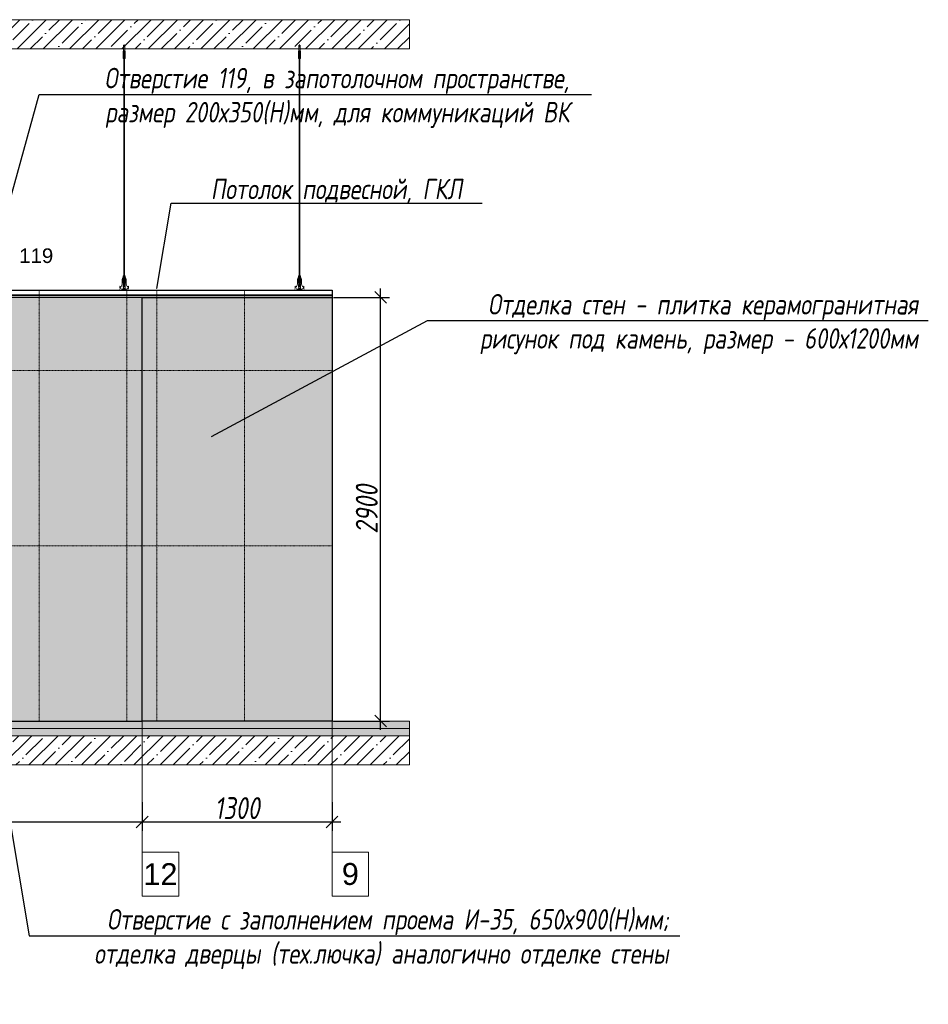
# Model space of a CAD drawing. Header units: millimetres. Extents: x -173851 to 481338, y -267897 to -21875.
# Tile 56 of 126: x 23714 to 29934, y -220031 to -213293. Entities that reach past the tile are written whole.
import ezdxf
from ezdxf import colors
from ezdxf.entities.mleader import LeaderData, LeaderLine
from ezdxf.math import Vec2, Vec3

# ---------------------------------------------------------------- set-up
doc = ezdxf.new("R2010")
doc.units = ezdxf.units.MM
doc.linetypes.add('DASHDOT', pattern=[25.4, 12.7, -6.35, 0, -6.35])
doc.layers.get('Defpoints').update_dxf_attribs({"color": 31})
for name, color, linetype, lineweight in [('3_RC_Ceiling', 253, 'Continuous', 5), ('A-DETL-GENF', 7, 'Continuous', 5), ('meb', 26, 'Continuous', 15)]:
    doc.layers.add(name, color=color, linetype=linetype, lineweight=lineweight)
doc.layers.add('dim_per', color=7, linetype='Continuous', lineweight=9, true_color=0x172e00)
doc.layers.add('dim_razv', color=7, linetype='DASHDOT', lineweight=9, true_color=0x0d1b0d)
doc.styles.add('fl_iso paper', font='isocpeur.ttf', dxfattribs={"width": 0.8, "oblique": 10})
doc.styles.get("Standard").update_dxf_attribs({"font": 'arial.ttf'})
doc.dimstyles.new('In tre 1_50', dxfattribs={"dimtxt": 150, "dimasz": 80, "dimexe": 60, "dimexo": 10, "dimgap": 20, "dimtad": 1, "dimdec": 0, "dimrnd": 5, "dimzin": 0, "dimdsep": 46, "dimtxsty": 'fl_iso paper', "dimblk": 'OBLIQUE', "dimcen": 0, "dimdle": 60, "dimadec": 0, "dimazin": 0, "dimtfac": 1, "dimtdec": 0, "dimtofl": 0, "dimtmove": 1, "dimatfit": 1, "dimfxl": 40, "dimtolj": 1, "dimtzin": 0, "dimarcsym": 1})

# ---------------------------------------------------------------- blocks, each defined once
blk = doc.blocks.new('*U537')
at = {"layer": '3_RC_Ceiling', "ltscale": 20}
for p, q in [((490274.8, -63934.6), (490274.8, -63994.5)), ((490279.8, -63929.6), (490279.8, -63948.8)), ((490284.8, -63934.6), (490284.8, -63994.5)), ((490272.3, -63986.9), (490277.8, -63986.9)), ((490284.8, -63972.7), (490274.8, -63972.7)), ((490284.8, -63994.5), (490274.8, -63994.5)), ((490277.8, -63973.9), (490277.8, -63994.5)), ((490277.8, -64022.1), (490277.8, -63981.4)), ((490281.8, -63973.9), (490281.8, -63994.5)), ((490281.8, -64022.1), (490281.8, -63981.4)), ((490281.8, -63986.9), (490287.3, -63986.9)), ((490272.3, -64015.4), (490277.8, -64015.4)), ((490277.9, -65491.9), (490277.8, -64028.4)), ((490281.8, -64015.4), (490287.3, -64015.4)), ((490281.9, -65491.9), (490281.8, -64028.4)), ((490277.9, -65511.1), (490277.9, -65482.6)), ((490281.9, -65511.1), (490281.9, -65482.6)), ((490272.4, -65524.1), (490277.9, -65524.1)), ((490272.4, -65552.6), (490277.9, -65552.6)), ((490277.9, -65559.3), (490277.9, -65518.6)), ((490281.9, -65559.4), (490281.9, -65518.6)), ((490281.9, -65524.1), (490287.4, -65524.1)), ((490281.9, -65552.6), (490287.4, -65552.6)), ((490285.6, -65568.8), (490274.1, -65568.8)), ((490274.1, -65586.8), (490274.1, -65597.8)), ((490274.1, -65597.8), (490274.1, -65604.3)), ((490276.5, -65574.8), (490276.5, -65571.4)), ((490277.9, -65570.9), (490277, -65570.9)), ((490277.9, -65575.3), (490277, -65575.3)), ((490277.4, -65574.8), (490277.3, -65570.9)), ((490277.9, -65574.8), (490277.4, -65574.8)), ((490277.9, -65582.5), (490277.9, -65566.3)), ((490281.9, -65582.5), (490281.9, -65566.3)), ((490282.8, -65570.9), (490281.9, -65570.9)), ((490282.4, -65574.8), (490281.9, -65574.8)), ((490282.8, -65575.3), (490281.9, -65575.3)), ((490282.4, -65574.8), (490282.4, -65570.9)), ((490283.3, -65574.8), (490283.3, -65571.4)), ((490285.6, -65586.8), (490285.6, -65597.8)), ((490285.6, -65597.8), (490285.6, -65604.3))]:
    blk.add_line(p, q, dxfattribs=at)
at = {"layer": '3_RC_Ceiling', "ltscale": 20, "elevation": -5.1}
blk.add_lwpolyline([(490272.3, -63976.2), (490272.3, -64026.9, 0.311691), (490287.3, -64026.9), (490287.3, -63976.2, 0.333333)], format="xyb", close=True, dxfattribs=at)
at = {"layer": '3_RC_Ceiling', "ltscale": 20}
for points in [[(490282, -63981.9, 0.15158), (490281.9, -63981.4, 0.106977), (490281.4, -63981, 0.07462), (490280.7, -63980.7, 0.061287), (490279.8, -63980.6, 0.061287), (490279, -63980.7, 0.07462), (490278.3, -63981, 0.106977), (490277.8, -63981.4, 0.15158), (490277.7, -63981.9, 0.156429), (490277.8, -63982.4, 0.106977)], [(490282, -63981.9, -0.164855), (490281.8, -63982.4, -0.106977)], [(490282, -64021.6, -0.15158), (490281.9, -64022.1, -0.106977), (490281.4, -64022.6, -0.07462), (490280.7, -64022.8, -0.061287), (490279.8, -64022.9, -0.061287), (490279, -64022.8, -0.07462), (490278.3, -64022.6, -0.106977), (490277.8, -64022.1, -0.15158), (490277.7, -64021.6, -0.156429), (490277.8, -64021.2, -0.106977)], [(490281.8, -64021.2, -0.164855), (490282, -64021.6, -0.15158)], [(490287.4, -65524.7, -0.160742), (490293.9, -65538), (490293.9, -65568.4, 0.196304), (490301, -65585.9, -0.186577), (490301.9, -65587.9, 0.403263), (490303.4, -65589.3), (490303.4, -65589.3, 0.315299), (490304.8, -65588.4), (490305, -65587.7, -0.253979), (490306.1, -65586.8, -0.113914), (490306.5, -65586.8, -0.349227), (490307.7, -65588.2), (490307.7, -65590.4, -0.065543), (490307.5, -65591.7), (490306.1, -65596.9, -0.339454), (490296.4, -65604.3), (490263.3, -65604.3, -0.339454), (490253.6, -65596.9), (490252.2, -65591.7, -0.065543), (490252, -65590.4), (490252, -65588.2, -0.349227), (490253.2, -65586.8, -0.113914), (490253.6, -65586.8, -0.253979), (490254.7, -65587.7), (490254.9, -65588.4, 0.315299), (490256.4, -65589.3), (490256.4, -65589.3, 0.403263), (490257.9, -65587.9, -0.186577), (490258.7, -65585.9, 0.196304), (490265.9, -65568.4), (490265.9, -65538, -0.160742), (490272.4, -65524.7)], [(490282, -65519.1, 0.15158), (490281.9, -65518.6, 0.106977), (490281.4, -65518.2, 0.07462), (490280.7, -65517.9, 0.061287), (490279.9, -65517.8, 0.061287), (490279, -65517.9, 0.07462), (490278.3, -65518.2, 0.106977), (490277.8, -65518.6, 0.15158), (490277.7, -65519.1, 0.156429), (490277.9, -65519.6, 0.106977)], [(490282, -65519.1, -0.164855), (490281.9, -65519.6, -0.106977)], [(490285.6, -65588.8), (490286.4, -65588.8, 0.414214), (490286.9, -65588.3), (490286.9, -65587.3, 0.414214), (490286.4, -65586.8), (490273.4, -65586.8, 0.414214), (490272.9, -65587.3), (490272.9, -65588.3, 0.414214), (490273.4, -65588.8), (490274.1, -65588.8)], [(490285.6, -65595.8), (490286.4, -65595.8, -0.414214), (490286.9, -65596.3), (490286.9, -65597.3, -0.414214), (490286.4, -65597.8), (490273.4, -65597.8, -0.414214), (490272.9, -65597.3), (490272.9, -65596.3, -0.414214), (490273.4, -65595.8), (490274.1, -65595.8)], [(490285.6, -65604.3), (490285.6, -65605.3, -0.414214), (490282.6, -65608.3), (490277.1, -65608.3, -0.414214), (490274.1, -65605.3), (490274.1, -65604.3)], [(490282, -65558.9, -0.15158), (490281.9, -65559.3, -0.106977), (490281.4, -65559.8, -0.07462), (490280.7, -65560.1, -0.061287), (490279.9, -65560.2, -0.061287), (490279, -65560.1, -0.07462), (490278.3, -65559.8, -0.106977), (490277.8, -65559.3, -0.15158), (490277.7, -65558.9, -0.156429), (490277.9, -65558.4, -0.106977)], [(490281.9, -65558.4, -0.164855), (490282, -65558.9, -0.15158)]]:
    blk.add_lwpolyline(points, format="xyb", dxfattribs=at)
blk.add_lwpolyline([(490272.4, -65513.4), (490272.4, -65564.2, 0.311691), (490287.4, -65564.2), (490287.4, -65513.4, 0.333333)], format="xyb", close=True, dxfattribs=at)
at = {"layer": '3_RC_Ceiling', "ltscale": 20, "const_width": 2.22}
blk.add_lwpolyline([(490307.6, -65584.7, -1), (490312.1, -65584.7), (490312.1, -65586.3, -0.267949), (490311.4, -65587.5, 0.57735), (490311.4, -65589.9, -0.267949), (490312.1, -65591.1), (490312.1, -65593.7, -0.267949), (490311.4, -65594.9, 0.57735), (490311.4, -65597.3, -0.267949), (490312.1, -65598.5), (490312.1, -65601.2, -0.267949), (490311.4, -65602.4, 0.57735), (490311.4, -65604.8, -0.267949), (490312.1, -65606), (490312.1, -65608.8, -0.414214), (490310.7, -65610.2), (490304.5, -65610.2, -0.247529), (490303.3, -65609.6, 0.247529), (490302.2, -65609), (490298.3, -65609, 0.247529), (490297.1, -65609.6, -0.247529), (490296, -65610.2), (490282.3, -65610.2, -0.267949), (490281.1, -65609.5, 0.57735), (490278.7, -65609.5, -0.267949), (490277.5, -65610.2), (490263.7, -65610.2, -0.247529), (490262.6, -65609.6, 0.247529), (490261.4, -65609), (490257.6, -65609, 0.247529), (490256.4, -65609.6, -0.247529), (490255.3, -65610.2), (490249, -65610.2, -0.414214), (490247.6, -65608.8), (490247.6, -65606, -0.267949), (490248.3, -65604.8, 0.57735), (490248.3, -65602.4, -0.267949), (490247.6, -65601.2), (490247.6, -65598.5, -0.267949), (490248.3, -65597.3, 0.57735), (490248.3, -65594.9, -0.267949), (490247.6, -65593.7), (490247.6, -65591.1, -0.267949), (490248.3, -65589.9, 0.57735), (490248.3, -65587.5, -0.267949), (490247.6, -65586.3), (490247.6, -65584.7, -1), (490252.1, -65584.7, -1)], format="xyb", dxfattribs=at)
at = {"layer": '3_RC_Ceiling', "ltscale": 20, "flags": 128}
blk.add_lwpolyline([(490285.6, -65586.8, -0.414214), (490286.1, -65586.3), (490286.6, -65586.3), (490286.6, -65573.3), (490286.1, -65573.3, -0.414214), (490285.6, -65572.8), (490285.6, -65567.9), (490274.1, -65567.9), (490274.1, -65572.8, -0.414214), (490273.6, -65573.3), (490273.1, -65573.3), (490273.1, -65586.3), (490273.6, -65586.3, -0.414214), (490274.1, -65586.8)], format="xyb", dxfattribs=at)
at = {"layer": '3_RC_Ceiling', "ltscale": 20}
for centre in [(490279.8, -63990.6), (490279.8, -64010.6), (490279.9, -65527.8), (490279.9, -65547.8)]:
    blk.add_circle(centre, 1.6, dxfattribs=at)
for centre, radius, start, end in [((490279.8, -64000.6), 2.8, 131.81165, 228.19115), ((490279.8, -64000.6), 2.8, 131.81165, 228.19115), ((490279.8, -64000.6), 2.8, 48.19102, 131.81165), ((490279.8, -64000.6), 2.8, 228.19115, 311.81178), ((490279.8, -64000.6), 2.8, 311.81178, 48.19102), ((490279.9, -65537.8), 2.8, 131.81165, 228.19115), ((490279.9, -65537.8), 2.8, 131.81165, 228.19115), ((490279.9, -65537.8), 2.8, 48.19102, 131.81165), ((490279.9, -65537.8), 2.8, 228.19115, 311.81178), ((490279.9, -65537.8), 2.8, 311.81178, 48.19102), ((490277, -65571.4), 0.5, 90.0014, 180.0014), ((490277, -65574.8), 0.5, 180.0014, 270.0014), ((490278.4, -65582.5), 0.531, 180.0014, 219.64067), ((490279.1, -65581.9), 1.44, 219.64067, 243.43635), ((490279.6, -65581), 2.48, 243.43635, 258.30048), ((490279.9, -65579.5), 3.99, 258.30048, 270.0014), ((490279.9, -65579.5), 3.99, 270.0014, 281.70232), ((490280.2, -65581), 2.48, 281.70232, 296.56645), ((490280.6, -65581.9), 1.44, 296.56645, 320.36213), ((490281.3, -65582.5), 0.531, 320.36213, 0.0014), ((490282.8, -65571.4), 0.5, 0.0014, 90.0014), ((490282.8, -65574.8), 0.5, 270.0014, 0.0014)]:
    blk.add_arc(centre, radius, start, end, dxfattribs=at)
blk = doc.blocks.new('*U521')
at = {"layer": '3_RC_Ceiling'}
blk.add_blockref('*U537', (-490279.9, 64657.8, 2.5), dxfattribs=at)
blk = doc.blocks.new('*U522')
at = {"color": 0, "linetype": 'ByBlock', "lineweight": -2, "transparency": 16777216}
for p in [(0, 0), (1200, 0), (2400, 0), (3600, 0), (4800, 0), (6000, 0), (7200, 0)]:
    blk.add_blockref('*U521', p, dxfattribs=at)
blk = doc.blocks.new('*U679')
at = {"layer": 'dim_razv', "color": 253, "ltscale": 0.3, "transparency": 33554687}
blk.add_lwpolyline([(0, -1500), (0, 1450)], dxfattribs=at)
blk = doc.blocks.new('*U680')
at = {"layer": 'dim_razv', "color": 0, "linetype": 'ByBlock', "lineweight": -2, "transparency": 16777216}
for p in [(0, 0), (600, 0), (1200, 0), (1800, 0)]:
    blk.add_blockref('*U679', p, dxfattribs=at)
blk = doc.blocks.new('*U681')
at = {"layer": 'dim_razv', "color": 253, "ltscale": 0.3, "transparency": 33554687}
blk.add_lwpolyline([(0, -1500), (0, 1450)], dxfattribs=at)
blk = doc.blocks.new('*U682')
at = {"layer": 'dim_razv', "color": 0, "linetype": 'ByBlock', "lineweight": -2, "transparency": 16777216}
for p in [(0, 0), (600, 0)]:
    blk.add_blockref('*U681', p, dxfattribs=at)
blk = doc.blocks.new('_Oblique')
at = {"color": 0, "linetype": 'ByBlock', "lineweight": -2}
blk.add_line((-0.5, -0.5), (0.5, 0.5), dxfattribs=at)
blk = doc.blocks.new('*D687')
at = {"layer": 'Defpoints', "color": 0, "linetype": 'ByBlock', "transparency": 16777216}
for p in [(22052.8, -218637.8), (24552.8, -218637.8), (24552.8, -218783)]:
    blk.add_point(p, dxfattribs=at)
at = {"layer": 'dim_razv', "color": 0, "linetype": 'ByBlock', "lineweight": -2, "transparency": 16777216}
for p, q in [((22052.8, -218647.8), (22052.8, -218843)), ((24552.8, -218647.8), (24552.8, -218843)), ((21992.8, -218783), (24612.8, -218783))]:
    blk.add_line(p, q, dxfattribs=at)
at = {"layer": 'dim_razv', "color": 0, "linetype": 'ByBlock', "lineweight": -2, "transparency": 16777216, "xscale": 80, "yscale": 80, "zscale": 80, "rotation": 180}
blk.add_blockref('_Oblique', (22052.8, -218783), dxfattribs=at)
at = {"layer": 'dim_razv', "color": 0, "linetype": 'ByBlock', "lineweight": -2, "transparency": 16777216, "xscale": 80, "yscale": 80, "zscale": 80}
blk.add_blockref('_Oblique', (24552.8, -218783), dxfattribs=at)
at = {"layer": 'dim_razv', "color": 0, "linetype": 'ByBlock', "transparency": 16777216, "insert": (23302.8, -218688), "char_height": 150, "attachment_point": 5, "style": 'fl_iso paper'}
blk.add_mtext('\\A1;2500', dxfattribs=at)
blk = doc.blocks.new('*D688')
at = {"layer": 'Defpoints', "color": 0, "linetype": 'ByBlock', "transparency": 16777216}
for p in [(24552.8, -218637.8), (25852.8, -218637.8), (25852.8, -218783)]:
    blk.add_point(p, dxfattribs=at)
at = {"layer": 'dim_razv', "color": 0, "linetype": 'ByBlock', "lineweight": -2, "transparency": 16777216}
for p, q in [((24552.8, -218647.8), (24552.8, -218843)), ((25852.8, -218647.8), (25852.8, -218843)), ((24492.8, -218783), (25912.8, -218783))]:
    blk.add_line(p, q, dxfattribs=at)
at = {"layer": 'dim_razv', "color": 0, "linetype": 'ByBlock', "lineweight": -2, "transparency": 16777216, "xscale": 80, "yscale": 80, "zscale": 80, "rotation": 180}
blk.add_blockref('_Oblique', (24552.8, -218783), dxfattribs=at)
at = {"layer": 'dim_razv', "color": 0, "linetype": 'ByBlock', "lineweight": -2, "transparency": 16777216, "xscale": 80, "yscale": 80, "zscale": 80}
blk.add_blockref('_Oblique', (25852.8, -218783), dxfattribs=at)
at = {"layer": 'dim_razv', "color": 0, "linetype": 'ByBlock', "transparency": 16777216, "insert": (25202.8, -218688), "char_height": 150, "attachment_point": 5, "style": 'fl_iso paper'}
blk.add_mtext('\\A1;1300', dxfattribs=at)
blk = doc.blocks.new('*D689')
at = {"layer": 'Defpoints', "color": 0, "linetype": 'ByBlock', "transparency": 16777216}
for p in [(25852.8, -215193), (26185.1, -215193), (25852.8, -218093)]:
    blk.add_point(p, dxfattribs=at)
at = {"layer": 'dim_razv', "color": 0, "linetype": 'ByBlock', "lineweight": -2, "transparency": 16777216}
for p, q in [((26185.1, -218153), (26185.1, -215133)), ((25862.8, -215193), (26245.1, -215193)), ((25862.8, -218093), (26245.1, -218093))]:
    blk.add_line(p, q, dxfattribs=at)
at = {"layer": 'dim_razv', "color": 0, "linetype": 'ByBlock', "lineweight": -2, "transparency": 16777216, "xscale": 80, "yscale": 80, "zscale": 80}
for p, rotation in [((26185.1, -215193), 90), ((26185.1, -218093), 270)]:
    blk.add_blockref('_Oblique', p, dxfattribs=dict(at, rotation=rotation))
at = {"layer": 'dim_razv', "color": 0, "linetype": 'ByBlock', "transparency": 16777216, "insert": (26090.1, -216643), "char_height": 150, "attachment_point": 5, "rotation": 90, "style": 'fl_iso paper'}
blk.add_mtext('\\A1;2900', dxfattribs=at)

msp = doc.modelspace()

# ---------------------------------------------------------------- hatches: boundary and pattern name
at = {"layer": 'A-DETL-GENF'}
h = msp.add_hatch(dxfattribs=at)
h.set_pattern_fill('ANSI35', color=256, scale=20, style=0)
h.set_pattern_definition([(45, (-102303.07, -221132.36), (-89.80256, 89.80256), []), (45, (-102213.26, -221132.36), (-89.80256, 89.80256), [158.75, -31.75, 0, -31.75])])
h.paths.add_polyline_path([(17771.1, -213493), (26381.8, -213493), (26381.8, -213293), (17771.1, -213293)])
h = msp.add_hatch(dxfattribs=at)
h.set_pattern_fill('AR-CONC', color=256, style=0)
h.set_pattern_definition([(50, (-102303.07, -225934.18), (182.18467, -15.93909), [19.05, -209.55]), (355, (-102303.07, -225934.18), (-35.24342, 191.05685), [15.24, -167.64058]), (100.45144, (-102287.89, -225935.51), (146.94125, 175.11775), [16.19, -178.09024]), (46.1842, (-102303.07, -225883.38), (271.07904, -42.04233), [28.575, -314.325]), (96.63556, (-102280.48, -225886.89), (237.40413, 247.4261), [24.285, -267.1356]), (351.18415, (-102303.07, -225883.38), (237.40413, 247.4261), [22.85997, -251.45973]), (21, (-102277.67, -225896.08), (151.61439, -102.2652), [19.05, -209.55]), (326, (-102277.67, -225896.08), (61.80203, 184.18797), [15.24, -167.64]), (71.45144, (-102265.03, -225904.6), (213.41642, 81.92277), [16.19, -178.08994]), (37.5, (-102303.07, -225934.18), (3.088603, 84.55504), [0, -165.608, 0, -170.18, 0, -168.275]), (7.5, (-102303.07, -225934.18), (66.81966, 100.180575), [0, -97.028, 0, -161.798, 0, -64.135]), (327.5, (-102359.71, -225934.18), (135.590595, -5.728744), [0, -63.5, 0, -198.12, 0, -262.89]), (317.5, (-102385.11, -225934.18), (148.12918, 25.42649), [0, -82.55, 0, -131.572, 0, -186.69])])
h.paths.add_polyline_path([(17771.1, -218143), (26381.8, -218143), (26381.8, -218093), (17771.1, -218093)])
h = msp.add_hatch(dxfattribs=at)
h.set_pattern_fill('ANSI35', color=256, scale=10, style=0)
h.set_pattern_definition([(45, (-102303.07, -225934.18), (-44.90128, 44.90128), []), (45, (-102258.166, -225934.18), (-44.90128, 44.90128), [79.375, -15.875, 0, -15.875])])
h.paths.add_polyline_path([(26381.8, -218193), (17771.1, -218193), (17771.1, -218143), (26381.8, -218143)])
h = msp.add_hatch(dxfattribs=at)
h.set_pattern_fill('ANSI35', color=256, scale=20, style=0)
h.set_pattern_definition([(45, (-102303.07, -225934.18), (-89.80256, 89.80256), []), (45, (-102213.26, -225934.18), (-89.80256, 89.80256), [158.75, -31.75, 0, -31.75])])
h.paths.add_polyline_path([(17771.1, -218393), (26381.8, -218393), (26381.8, -218193), (17771.1, -218193)])
at = {"layer": 'dim_razv', "true_color": 0xffffff, "transparency": 33554687}
h = msp.add_hatch(dxfattribs=at)
h.set_pattern_fill('AR-SAND', scale=3, angle=315)
h.paths.add_polyline_path([(19132.8, -215813), (18272.8, -215813), (18272.8, -218093), (19132.8, -218093)], flags=16)
h.paths.add_polyline_path([(20752.8, -215193), (18252.8, -215193), (18252.8, -218093), (20752.8, -218093)])
h.paths.add_polyline_path([(22052.8, -218093), (20752.8, -218093), (20752.8, -215193), (22052.8, -215193)])
h.paths.add_polyline_path([(24552.8, -215193), (22052.8, -215193), (22052.8, -218093), (24552.8, -218093)])
h.paths.add_polyline_path([(25852.8, -218093), (24552.8, -218093), (24552.8, -215193), (25852.8, -215193)])

# ---------------------------------------------------------------- linework, layer by layer
at = {"lineweight": 13}
for points in [[(17771.1, -213493), (26381.8, -213493), (26381.8, -213293), (17771.1, -213293)], [(17771.1, -218143), (26381.8, -218143), (26381.8, -218093), (17771.1, -218093)], [(26381.8, -218193), (17771.1, -218193), (17771.1, -218143), (26381.8, -218143)], [(17771.1, -218393), (26381.8, -218393), (26381.8, -218193), (17771.1, -218193)]]:
    msp.add_lwpolyline(points, close=True, dxfattribs=at)
at = {"linetype": 'ByBlock'}
for points in [[(18252.8, -215143), (25852.8, -215143), (25852.8, -215178), (18252.8, -215178)], [(25852.8, -215193), (18252.8, -215193), (18252.8, -215178), (25852.8, -215178)], [(24552.8, -215193), (22052.8, -215193), (22052.8, -218093), (24552.8, -218093)], [(25852.8, -218093), (24552.8, -218093), (24552.8, -215193), (25852.8, -215193)]]:
    msp.add_lwpolyline(points, close=True, dxfattribs=at)
at = {"layer": 'dim_razv', "color": 253, "ltscale": 0.3, "transparency": 33554687}
for points in [[(25852.8, -215693), (18252.8, -215693)], [(25852.8, -216893), (19132.8, -216893)]]:
    msp.add_lwpolyline(points, dxfattribs=at)
at = {"layer": 'meb', "color": 5, "true_color": 0x0505ff}
for points in [[(24552.8, -217985.7), (24552.8, -219289.9)], [(25852.8, -217985.7), (25852.8, -219289.9)]]:
    msp.add_lwpolyline(points, dxfattribs=at)
for points in [[(24552.8, -219289.9), (24802.8, -219289.9), (24802.8, -218989.9), (24552.8, -218989.9)], [(25852.8, -219289.9), (26102.8, -219289.9), (26102.8, -218989.9), (25852.8, -218989.9)]]:
    msp.add_lwpolyline(points, close=True, dxfattribs=at)

# ---------------------------------------------------------------- block references
at = {"linetype": 'ByBlock'}
msp.add_blockref('*U522', (18430, -214190.5, -2.5), dxfattribs=at)
at = {"layer": 'dim_razv', "linetype": 'ByBlock'}
msp.add_blockref('*U680', (22647, -216593), dxfattribs=at)
at = {"layer": 'dim_razv', "linetype": 'ByBlock', "xscale": -1}
msp.add_blockref('*U682', (25252.8, -216593), dxfattribs=at)

# ---------------------------------------------------------------- texts
at = {"layer": 'Defpoints', "lineweight": 13, "insert": (23827.6, -214908.7), "char_height": 100, "attachment_point": 5}
msp.add_mtext_dynamic_manual_height_columns('119', width=219.763, gutter_width=12.5, heights=[0], dxfattribs=at)
at = {"layer": 'meb', "color": 5, "true_color": 0x0505ff, "char_height": 150, "attachment_point": 5}
for s, insert in [('12', (24677.8, -219139.9)), ('9', (25977.8, -219139.9))]:
    msp.add_mtext_dynamic_manual_height_columns(s, width=165.776, gutter_width=12.5, heights=[0], dxfattribs=dict(at, insert=insert))

# ---------------------------------------------------------------- dimensions: what is measured, and where the dimension line sits
at = {"layer": 'dim_razv', "linetype": 'ByBlock'}
dim = msp.add_linear_dim(base=(26185.1, -215193), p1=(25852.8, -218093), p2=(25852.8, -215193), angle=90, dimstyle='In tre 1_50', dxfattribs=at)
dim.commit()
dim.dimension.update_dxf_attribs({"geometry": '*D689', "text_midpoint": (26090.1, -216643)})
for base, p1, p2, picture, middle in [((24552.8, -218783), (22052.8, -218637.8), (24552.8, -218637.8), '*D687', (23302.8, -218688)), ((25852.8, -218783), (24552.8, -218637.8), (25852.8, -218637.8), '*D688', (25202.8, -218688))]:
    dim = msp.add_linear_dim(base=base, p1=p1, p2=p2, dimstyle='In tre 1_50', dxfattribs=at)
    dim.commit()
    dim.dimension.update_dxf_attribs({"geometry": picture, "text_midpoint": middle})

# ---------------------------------------------------------------- leaders
at = {"layer": 'dim_per', "linetype": 'ByBlock'}
ml = msp.add_multileader_mtext('Standard', dxfattribs=at)
ml.set_content('Отверстие 119, в запотолочном пространстве,\\Pразмер 200х350(Н)мм, для коммуникаций ВК', color=256, style='fl_iso paper')
ml.set_leader_properties()
ml.build(insert=Vec2(0, 0))
ml.multileader.update_dxf_attribs({"text_left_attachment_type": 6, "text_right_attachment_type": 6, "dogleg_length": 252.8})
ctx = ml.context
ctx.base_point, ctx.char_height, ctx.plane_origin = Vec3(24100.1, -213804.5), 140, Vec3(22485.5, -210517.8)
ctx.left_attachment, ctx.right_attachment, ctx.text_align_type = 6, 6, 2
notes = []
notes.append((ctx, [(0, (1, 1, 0), (23847.4, -213804.5), (1, 0), 252.8, [(0, [(23573, -214793)], 0, [])])]))
ctx.mtext.insert, ctx.mtext.width, ctx.mtext.alignment, ctx.mtext.flow_direction = Vec3(27477, -213622.5), 4748.119, 3, 5
ml = msp.add_multileader_mtext('Standard', dxfattribs=at)
ml.set_content('Потолок подвесной, ГКЛ', color=256, style='fl_iso paper')
ml.set_leader_properties()
ml.build(insert=Vec2(0, 0))
ml.multileader.update_dxf_attribs({"text_left_attachment_type": 6, "text_right_attachment_type": 6, "dogleg_length": 252.8})
ctx = ml.context
ctx.base_point, ctx.char_height, ctx.plane_origin = Vec3(25003, -214549.4), 140, Vec3(34817, -212321.9)
ctx.left_attachment, ctx.right_attachment, ctx.text_align_type = 6, 6, 2
notes.append((ctx, [(0, (1, 1, 0), (24750.2, -214549.4), (1, 0), 252.8, [(0, [(24652.8, -215136.6)], 0, [])])]))
ctx.mtext.insert, ctx.mtext.alignment, ctx.mtext.flow_direction = Vec3(26742.4, -214381.4), 3, 5
ml = msp.add_multileader_mtext('Standard', dxfattribs=at)
ml.set_content('Отделка стен - плитка керамогранитная\\Pрисунок под камень, размер - 600х1200мм', color=256, style='fl_iso paper')
ml.set_leader_properties()
ml.build(insert=Vec2(0, 0))
ml.multileader.update_dxf_attribs({"text_left_attachment_type": 6, "text_right_attachment_type": 6, "dogleg_length": 252.8})
ctx = ml.context
ctx.base_point, ctx.char_height, ctx.plane_origin = Vec3(26758.5, -215352.5), 140, Vec3(17560.1, -218645.1)
ctx.left_attachment, ctx.right_attachment, ctx.text_align_type = 6, 6, 2
notes.append((ctx, [(0, (1, 1, 0), (26505.7, -215352.5), (1, 0), 252.8, [(0, [(25023.3, -216146.9)], 0, [])])]))
ctx.mtext.insert, ctx.mtext.width, ctx.mtext.alignment, ctx.mtext.flow_direction = Vec3(29864.2, -215170.5), 3665.963, 3, 5
ml = msp.add_multileader_mtext('Standard', dxfattribs=at)
ml.set_content('Отверстие с заполнением проема И-35, 650х900(Н)мм;\\Pотделка дверцы (тех.лючка) аналогично отделке стены', color=256, style='fl_iso paper')
ml.set_leader_properties()
ml.build(insert=Vec2(0, 0))
ml.multileader.update_dxf_attribs({"text_left_attachment_type": 6, "text_right_attachment_type": 6, "dogleg_length": 252.8})
ctx = ml.context
ctx.base_point, ctx.char_height, ctx.plane_origin = Vec3(24031.3, -219561.3), 140, Vec3(21058, -216837.7)
ctx.left_attachment, ctx.right_attachment, ctx.text_align_type = 6, 6, 2
notes.append((ctx, [(0, (1, 1, 0), (23778.6, -219561.3), (1, 0), 252.8, [(1, [(23359.7, -217068.5)], 0, [])])]))
ctx.mtext.insert, ctx.mtext.width, ctx.mtext.alignment, ctx.mtext.flow_direction = Vec3(28156.9, -219379.3), 4314.483, 3, 5
for ctx, leaders in notes:
    for number, flags, end, landing, length, lines in leaders:
        leader = LeaderData()
        leader.index, (leader.has_last_leader_line, leader.has_dogleg_vector, leader.attachment_direction) = number, flags
        leader.last_leader_point, leader.dogleg_vector, leader.dogleg_length = Vec3(end), Vec3(landing), length
        for number, points, colour, breaks in lines:
            line = LeaderLine()
            line.index, line.vertices, line.color, line.breaks = number, Vec3.list(points), colors.encode_raw_color(colour), breaks
            leader.lines.append(line)
        ctx.leaders.append(leader)

doc.saveas('drawing.dxf')
